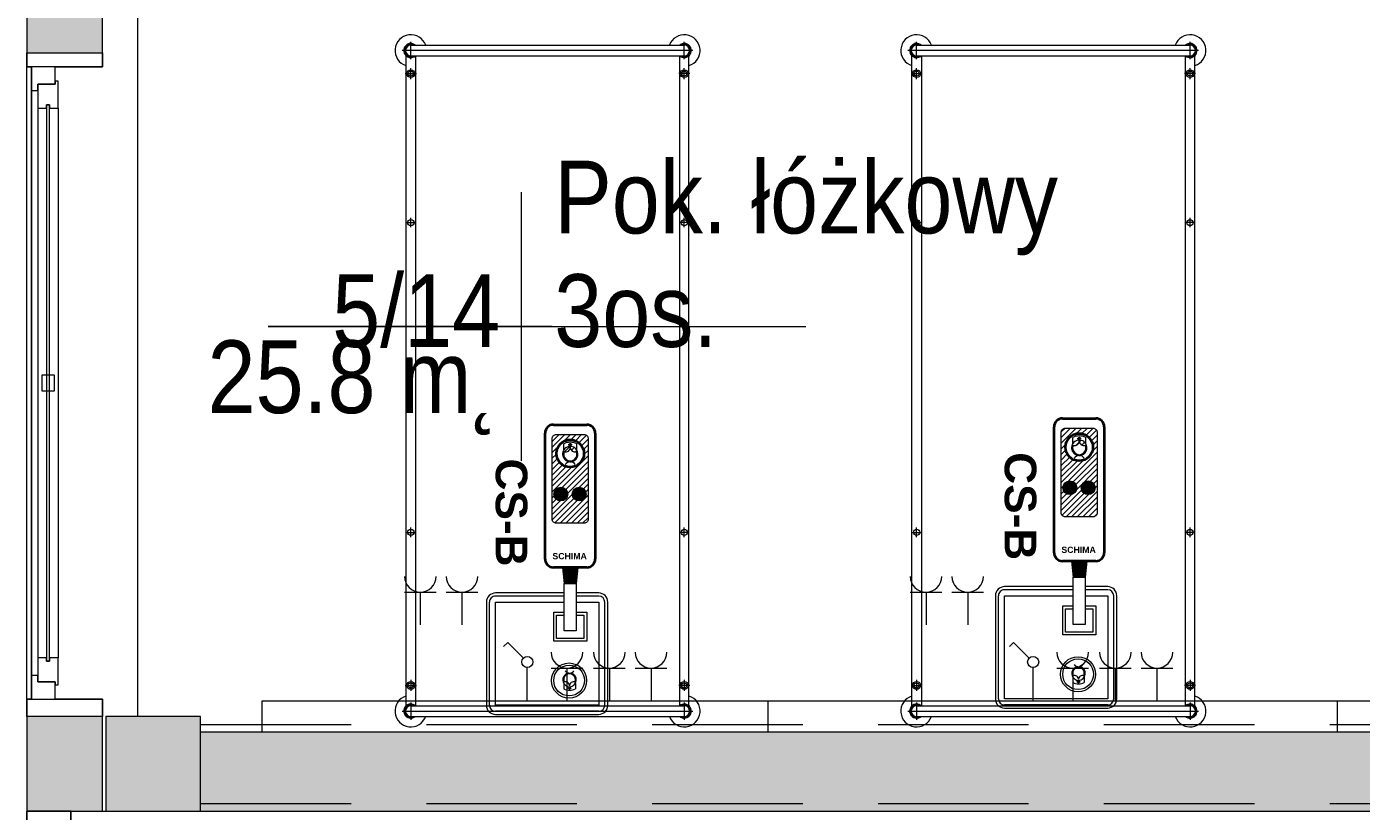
# Model space of a CAD drawing. Header units: centimetres. Extents: x -1316 to 21770, y -8842 to 3590.
# Tile 41 of 125: x -1253 to -830, y 1833 to 2082. Entities that reach past the tile are written whole.
import ezdxf

# ---------------------------------------------------------------- set-up
doc = ezdxf.new("R2010")
doc.units = ezdxf.units.CM
doc.linetypes.add('Hidden', pattern=[71.4375, 47.625, -23.8125])
doc.linetypes.add('Ukryte', pattern=[71.438, 47.625, -23.813])
for name, color, linetype, lineweight in [('A-AREA-IDEN', 2, 'Continuous', 13), ('A-DETL-HDLN', 90, 'Ukryte', 9), ('A-GLAZ', 151, 'Continuous', 13), ('A-WALL', 113, 'Continuous', 13), ('A-WALL-PATT', 111, 'Continuous', 13), ('I-FURN', 30, 'Continuous', 9), ('PRZYW_Elementy_inst_przyw', 7, 'Continuous', 9), ('Q-SPCQ', 91, 'Continuous', 9), ('S-COLS', 52, 'Continuous', 13)]:
    doc.layers.add(name, color=color, linetype=linetype, lineweight=lineweight)
doc.styles.add('adam', font='arialbd.ttf')
doc.styles.add('Arial_11', font='arial.ttf', dxfattribs={"width": 0.85, "height": 23})

# ---------------------------------------------------------------- blocks, each defined once
blk = doc.blocks.new('M_Concrete-Square-Column - 300 x 300mm-1794509-5_piętro III __10_50 m_ - stan projektowany')
at = {"layer": 'S-COLS', "lineweight": 9}
blk.add_hatch(color=254, dxfattribs=at).paths.add_polyline_path([(15, -15), (15, 15), (-15, 15), (-15, -15)], flags=0)
for p, q in [((15, 15), (-15, 15)), ((-15, 15), (-15, -15)), ((15, -15), (15, 15)), ((-15, -15), (15, -15))]:
    blk.add_line(p, q, dxfattribs=at)
blk = doc.blocks.new('łóżko 195x90 typ FAMED _102039_ - łóżko 195x90 typ FAMED _102039_-1233017-5_piętro III __10_50 m_ - stan projektowany')
at = {"layer": 'I-FURN'}
for p, q in [((-43.25, 101.53), (-43.25, 106.98)), ((-43.25, 105.95), (43.25, 105.95)), ((43.25, 101.53), (43.25, 106.98)), ((45.97, 104.25), (-45.98, 104.25)), ((-44.75, -103.1), (-44.75, 102.61)), ((-43.25, 102.55), (43.25, 102.55)), ((-41.75, 102.55), (-41.75, -103.1)), ((41.75, 102.61), (41.75, -103.05)), ((44.75, -103.1), (44.75, 102.61)), ((-43.25, 95.18), (-43.25, 98.68)), ((43.25, 95.18), (43.25, 98.68)), ((-45, 96.93), (-41.5, 96.93)), ((45, 96.93), (41.5, 96.93)), ((-43.25, 48.31), (-43.25, 51.31)), ((43.25, 48.31), (43.25, 51.31)), ((-44.75, 49.81), (-41.75, 49.81)), ((44.75, 49.81), (41.75, 49.81)), ((-44.75, -48.19), (-41.75, -48.19)), ((-43.25, -49.69), (-43.25, -46.69)), ((44.75, -48.19), (41.75, -48.19)), ((43.25, -49.69), (43.25, -46.69)), ((-45, -96.6), (-41.5, -96.6)), ((-43.25, -94.85), (-43.25, -98.35)), ((45, -96.6), (41.5, -96.6)), ((43.25, -94.85), (43.25, -98.35)), ((-45.98, -104.75), (45.97, -104.75)), ((-43.25, -102.02), (-43.25, -107.47)), ((-43.25, -103.05), (43.25, -103.05)), ((43.25, -102.02), (43.25, -107.47)), ((-43.25, -106.45), (43.25, -106.45))]:
    blk.add_line(p, q, dxfattribs=at)
for centre, radius in [((-43.25, 96.93), 1.25), ((-43.25, 96.93), 0.8), ((43.25, 96.93), 1.25), ((43.25, 96.93), 0.8), ((-43.25, 49.81), 1), ((43.25, 49.81), 1), ((-43.25, -48.19), 1), ((43.25, -48.19), 1), ((-43.25, -96.6), 1.25), ((-43.25, -96.6), 0.8), ((43.25, -96.6), 1.25), ((43.25, -96.6), 0.8)]:
    blk.add_circle(centre, radius, dxfattribs=at)
for centre, radius, start, end in [((-43.25, 104.25), 5, 19.8769, 252.5424), ((-43.25, 104.25), 2.23, 49.8221, 310.1779), ((-43.25, 104.25), 1.93, 62.0207, 297.9793), ((-43.25, 104.25), 1.7, 90, 270), ((43.25, 104.25), 5, 287.4576, 160.1231), ((43.25, 104.25), 2.23, 229.8221, 130.1779), ((43.25, 104.25), 1.93, 242.0207, 117.9793), ((43.25, 104.25), 1.7, 270, 90), ((-43.25, -104.75), 5, 107.4576, 340.1231), ((43.25, -104.75), 5, 199.8769, 72.5424), ((-43.25, -104.75), 2.23, 47.6113, 310.1779), ((-43.25, -104.75), 1.93, 62.0207, 297.9793), ((-43.25, -104.75), 1.7, 90, 270), ((43.25, -104.75), 2.23, 229.8221, 130.1779), ((43.25, -104.75), 1.93, 242.0207, 117.9793), ((43.25, -104.75), 1.7, 270, 90)]:
    blk.add_arc(centre, radius, start, end, dxfattribs=at)
blk = doc.blocks.new('Panel Gazowo Oswietleniowy 2 - Type 1-2423720-5_piętro III __10_50 m_ - stan projektowany')
at = {"layer": 'Q-SPCQ'}
for p, q in [((-112.5, 56.83), (-102.5, 56.83)), ((-107.5, 56.83), (-107.5, 46.5)), ((-99.33, 56.83), (-89.33, 56.83)), ((-94.33, 56.83), (-94.33, 46.5)), ((47.5, 56.83), (57.5, 56.83)), ((52.5, 56.83), (52.5, 46.5)), ((60.67, 56.83), (70.67, 56.83)), ((65.67, 56.83), (65.67, 46.5)), ((-79.82, 40.93), (-81.13, 39.62)), ((-74.88, 35.98), (-79.82, 40.93)), ((80.18, 40.93), (78.87, 39.62)), ((85.12, 35.98), (80.18, 40.93)), ((-73.64, 22.5), (-73.64, 33)), ((-66.13, 32.83), (-56.13, 32.83)), ((-61.13, 32.83), (-61.13, 22.5)), ((-52.67, 32.83), (-42.67, 32.83)), ((-47.67, 32.83), (-47.67, 22.5)), ((-39.5, 32.83), (-29.5, 32.83)), ((-34.5, 32.83), (-34.5, 22.5)), ((86.36, 22.5), (86.36, 33)), ((93.87, 32.83), (103.87, 32.83)), ((98.87, 32.83), (98.87, 22.5)), ((107.33, 32.83), (117.33, 32.83)), ((112.33, 32.83), (112.33, 22.5)), ((120.5, 32.83), (130.5, 32.83)), ((125.5, 32.83), (125.5, 22.5)), ((-157.5, 12.5), (-157.5, 22.5)), ((-157.5, 22.5), (182.5, 22.5)), ((182.5, 22.5), (182.5, 12.5))]:
    blk.add_line(p, q, dxfattribs=at)
for centre in [(-73.64, 34.75), (86.36, 34.75)]:
    blk.add_circle(centre, 1.75, dxfattribs=at)
for centre, end in [((-107.5, 61.83), 0), ((-94.33, 61.83), 0), ((52.5, 61.83), 0), ((65.67, 61.83), 0), ((-61.13, 37.83), 360), ((-47.67, 37.83), 360), ((-34.5, 37.83), 360), ((98.87, 37.83), 360), ((112.33, 37.83), 360), ((125.5, 37.83), 360)]:
    blk.add_arc(centre, 5, 180, end, dxfattribs=at)
blk = doc.blocks.new('Okno - automatyczna etykieta - 200x165 _projektowane_-2617392-5_piętro III __10_50 m_ - stan projektowany')
at = {"layer": 'A-GLAZ'}
for p, q in [((-92.5, 10.5), (-100, 10.5)), ((-100, 10.5), (-100, 3)), ((-100, 10.5), (100, 10.5)), ((-87, 8.5), (-94.5, 8.5)), ((-94.5, 8.5), (-94.5, 3)), ((-94.5, 3), (-94.5, 8.5)), ((-94.5, 8.5), (-92.5, 8.5)), ((-92.5, 8.5), (-92.5, 10.5)), ((92.5, 10.5), (-92.5, 10.5)), ((-87, 5.75), (-87, 8.5)), ((87, 8.5), (-87, 8.5)), ((94.5, 8.5), (87, 8.5)), ((87, 8.5), (87, 5.75)), ((100, 10.5), (92.5, 10.5)), ((92.5, 10.5), (92.5, 8.5)), ((92.5, 8.5), (94.5, 8.5)), ((94.5, 3), (94.5, 8.5)), ((94.5, 8.5), (94.5, 3)), ((100, 3), (100, 10.5)), ((88, 5.75), (-88, 5.75)), ((-88, 5.75), (-88, 4.75)), ((-88, 4.75), (-88, 5.75)), ((-88, 5.75), (-87, 5.75)), ((-88, 4.75), (88, 4.75)), ((-87, 4.75), (-88, 4.75)), ((-87, 2), (-87, 4.75)), ((2.5, 7.25), (-2.5, 7.25)), ((-2.5, 7.25), (-2.5, 3.25)), ((2.5, 3.25), (2.5, 7.25)), ((87, 5.75), (88, 5.75)), ((87, 4.75), (87, 2)), ((88, 4.75), (87, 4.75)), ((88, 4.75), (88, 5.75)), ((88, 5.75), (88, 4.75)), ((-100, 3), (-94.5, 3)), ((-94.5, 3), (-95.5, 3)), ((-95.5, 3), (-95.5, 2)), ((-95.5, 2), (-87, 2)), ((87, 2), (-87, 2)), ((-2.5, 3.25), (2.5, 3.25)), ((87, 2), (95.5, 2)), ((95.5, 3), (94.5, 3)), ((94.5, 3), (100, 3)), ((95.5, 2), (95.5, 3))]:
    blk.add_line(p, q, dxfattribs=at)
blk = doc.blocks.new('METKA_POMIESZCZENIA2 - Rozbudowana - bez ramki-2396678-5_piętro III __10_50 m_ - stan projektowany')
at = {"layer": 'A-AREA-IDEN'}
for p, q in [((0, 0.425), (0, 0)), ((0.0976, 0), (-0.8, 0)), ((-0.8, 0), (0.9, 0)), ((0, 0), (0, -0.425))]:
    blk.add_line(p, q, dxfattribs=at)
blk = doc.blocks.new('Ikona')
at = {"layer": 'PRZYW_Elementy_inst_przyw'}
h = blk.add_hatch(color=1, dxfattribs=at)
h.dxf.hatch_style = 1
h.paths.add_polyline_path([(-1065.97, 3801.31), (-1066.17, 3801.31), (-1066.17, 3801.08), (-1065.97, 3801.08)])
h.paths.add_polyline_path([(-1065.97, 3801.08), (-1066.17, 3801.08), (-1066.17, 3800.87), (-1065.97, 3800.87)])
h.paths.add_polyline_path([(-1065.74, 3801.08), (-1065.97, 3801.08), (-1065.97, 3800.87), (-1065.74, 3800.87)])
h.paths.add_polyline_path([(-1066.17, 3801.08), (-1066.41, 3801.08), (-1066.41, 3800.87), (-1066.17, 3800.87)])
h.paths.add_polyline_path([(-1065.97, 3800.87), (-1066.17, 3800.87), (-1066.17, 3800.64), (-1065.97, 3800.64)])
at = {"layer": 'PRZYW_Elementy_inst_przyw', "color": 1}
for p, q in [((-1067.65, 3799.71), (-1067.65, 3801.21)), ((-1064.49, 3799.71), (-1064.49, 3801.21))]:
    blk.add_line(p, q, dxfattribs=at)
for points in [[(-1065.74, 3801.08), (-1065.74, 3800.87), (-1066.41, 3800.87), (-1066.41, 3801.08)], [(-1066.17, 3801.31), (-1065.97, 3801.31), (-1065.97, 3800.64), (-1066.17, 3800.64)]]:
    blk.add_lwpolyline(points, close=True, dxfattribs=at)
for centre, radius, start, end in [((-1066.07, 3798.74), 1.85, 31.7978, 276.8309), ((-1066.06, 3798.68), 1.6, 156.7793, 23.2207), ((-1066.07, 3798.03), 3.55, 63.5398, 116.4602), ((-1066.07, 3798.72), 1.65, 89.6447, 89.8927), ((-1066.08, 3798.74), 1.86, 277.2029, 31.4258), ((-1066.07, 3795.45), 1.43, 32.8175, 147.1825)]:
    blk.add_arc(centre, radius, start, end, dxfattribs=at)
at = {"layer": 'PRZYW_Elementy_inst_przyw', "color": 1, "lineweight": 5}
for centre, start, end in [((-1067.2, 3800.4), 253.1892, 358.3615), ((-1064.92, 3800.4), 181.6385, 286.8108)]:
    blk.add_arc(centre, 1.14, start, end, dxfattribs=at)
blk = doc.blocks.new('CS-B')
at = {"layer": 'PRZYW_Elementy_inst_przyw', "lineweight": 5}
for color, points in [(252, [(-9.2, -41.4), (-5.42, -41.4), (-4.88, -46.5), (-9.75, -46.5)]), (256, [(-2.15, -69.7, 1), (-6.52, -69.7, 1)])]:
    blk.add_hatch(color=color, dxfattribs=at).paths.add_polyline_path(points)
h = blk.add_hatch(dxfattribs=at)
h.set_pattern_fill('ANSI31', color=252, scale=0.395406, angle=180, style=0)
h.set_pattern_definition([(225, (-523.8423, 9872.2787), (0.88771144, -0.88771144), [])])
h.paths.add_polyline_path([(-11.68, -60.46), (-2.94, -60.46, -0.414214), (-1.62, -61.77), (-1.62, -87.24, -0.414214), (-2.94, -88.55), (-11.68, -88.55, -0.414214), (-13, -87.24), (-13, -61.77, -0.414214)])
h.paths.add_polyline_path([(-2.96, -82.55, 1), (-11.66, -82.55, 1)], flags=16)
h.paths.add_polyline_path([(-2.15, -69.7, 1), (-6.52, -69.7, 1)], flags=16)
h.paths.add_polyline_path([(-9.41, -83.63, 1.700181), (-7.33, -79.89, 0.030049), (-7.62, -79.91, 0.544216)], flags=0)
h.paths.add_polyline_path([(-5.4, -83.1, 1.517175), (-9.28, -83.1, -0.49408), (-7.34, -84.49, -0.49408)], flags=0)
h.paths.add_polyline_path([(-7.77, -85.42), (-7.46, -85.42), (-7.46, -85.73), (-7.19, -85.73), (-7.19, -85.42), (-6.88, -85.42), (-6.88, -85.16), (-7.19, -85.16), (-7.19, -84.85), (-7.46, -84.85), (-7.46, -85.16), (-7.77, -85.16)], flags=0)
h = blk.add_hatch(color=256, dxfattribs=at)
edge = h.paths.add_edge_path()
edge.add_arc((-10.15, -69.7), 2.18, 0, 360)
at = {"layer": 'PRZYW_Elementy_inst_przyw'}
for p, q in [((16.32, 0), (-16.32, 0)), ((-19.2, -2.88), (-19.2, -22.6)), ((-18.24, -2.88), (-18.24, -22.35)), ((18.24, -2.88), (18.24, -35.52)), ((19.2, -35.52), (19.2, -2.88)), ((-19.2, -22.6), (-19.2, -35.52)), ((-18.24, -22.35), (-18.24, -35.52)), ((-16.32, -37.44), (-9.2, -37.44)), ((-5.42, -37.44), (16.32, -37.44)), ((-16.32, -38.4), (-9.2, -38.4)), ((-5.42, -38.4), (16.32, -38.4))]:
    blk.add_line(p, q, dxfattribs=at)
at = {"layer": 'PRZYW_Elementy_inst_przyw', "color": 0}
blk.add_line((-16.32, -0.96), (16.32, -0.96), dxfattribs=at)
at = {"layer": 'PRZYW_Elementy_inst_przyw', "color": 252}
for p, q in [((-9.75, -46.5), (-9.2, -41.4)), ((-5.91, -41.4), (-8.71, -41.4)), ((-4.88, -46.5), (-5.42, -41.4))]:
    blk.add_line(p, q, dxfattribs=at)
at = {"layer": 'PRZYW_Elementy_inst_przyw', "lineweight": 40}
for p, q in [((-15.24, -89), (-15.24, -49.13)), ((-12.6, -46.5), (-2.02, -46.5)), ((0.62, -49.13), (0.62, -89)), ((-2.02, -91.64), (-12.6, -91.64))]:
    blk.add_line(p, q, dxfattribs=at)
at = {"layer": 'PRZYW_Elementy_inst_przyw', "color": 7}
for points in [[(-16.32, -21.91), (-16.32, -2.88), (16.32, -2.88), (16.32, -35.52), (-5.42, -35.52)], [(-9.2, -35.52), (-16.32, -35.52), (-16.32, -21.91)]]:
    blk.add_lwpolyline(points, dxfattribs=at)
at = {"layer": 'PRZYW_Elementy_inst_przyw', "linetype": 'Continuous', "lineweight": 5}
blk.add_lwpolyline([(-9.2, -32.3), (-12.52, -32.3), (-12.52, -23.11), (-2.09, -23.11), (-2.09, -32.3), (-5.42, -32.3)], dxfattribs=at)
at = {"layer": 'PRZYW_Elementy_inst_przyw', "linetype": 'Hidden', "lineweight": 5}
blk.add_lwpolyline([(-9.2, -31.34), (-11.63, -31.34), (-11.63, -23.97), (-2.99, -23.97), (-2.99, -31.34), (-5.42, -31.34)], dxfattribs=at)
at = {"layer": 'PRZYW_Elementy_inst_przyw', "lineweight": 5}
blk.add_lwpolyline([(-9.2, -26.45), (-5.42, -26.45), (-5.42, -41.4), (-9.2, -41.4)], close=True, dxfattribs=at)
at = {"layer": 'PRZYW_Elementy_inst_przyw'}
blk.add_lwpolyline([(-2.94, -60.46, -0.414214), (-1.62, -61.77), (-1.62, -87.24, -0.414214), (-2.94, -88.55), (-11.68, -88.55, -0.414214), (-13, -87.24), (-13, -61.77, -0.414214), (-11.68, -60.46)], format="xyb", close=True, dxfattribs=at)
at = {"layer": 'PRZYW_Elementy_inst_przyw', "lineweight": 5}
for radius in [5.55, 4.87]:
    blk.add_circle((-6.96, -10.7), radius, dxfattribs=at)
at = {"layer": 'PRZYW_Elementy_inst_przyw'}
for centre in [(-10.15, -69.7), (-4.34, -69.7)]:
    blk.add_circle(centre, 2.18, dxfattribs=at)
at = {"layer": 'PRZYW_Elementy_inst_przyw', "lineweight": 40}
blk.add_circle((-7.31, -82.55), 4.35, dxfattribs=at)
at = {"layer": 'PRZYW_Elementy_inst_przyw'}
for centre, radius, start, end in [((-16.32, -2.88), 2.88, 90, 180), ((16.32, -2.88), 2.88, 0, 90), ((-16.32, -35.52), 2.88, 180, 270), ((-16.32, -35.52), 1.92, 180, 270), ((16.32, -35.52), 2.88, 270, 0), ((16.32, -35.52), 1.92, 270, 0)]:
    blk.add_arc(centre, radius, start, end, dxfattribs=at)
at = {"layer": 'PRZYW_Elementy_inst_przyw', "color": 0}
for centre, start, end in [((-16.32, -2.88), 90, 180), ((16.32, -2.88), 0, 90)]:
    blk.add_arc(centre, 1.92, start, end, dxfattribs=at)
at = {"layer": 'PRZYW_Elementy_inst_przyw', "lineweight": 40}
for centre, start, end in [((-12.6, -49.13), 90, 180), ((-2.02, -49.13), 0, 90), ((-12.6, -89), 180, 270), ((-2.02, -89), 270, 0)]:
    blk.add_arc(centre, 2.64, start, end, dxfattribs=at)
at = {"layer": 'PRZYW_Elementy_inst_przyw', "lineweight": 5, "xscale": 1.155937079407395, "yscale": 1.155937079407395, "zscale": 1.155937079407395}
blk.add_blockref('Ikona', (1225.21, -4402), dxfattribs=at)
at = {"layer": 'PRZYW_Elementy_inst_przyw', "lineweight": 5, "xscale": 1.318019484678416, "yscale": 1.318019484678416, "zscale": 1.318019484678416, "rotation": 180}
blk.add_blockref('Ikona', (-1412.43, 4924.47), dxfattribs=at)
at = {"layer": 'PRZYW_Elementy_inst_przyw', "insert": (-1.67, -51.05), "char_height": 3.295, "width": 10.5574, "attachment_point": 1, "rotation": 180, "style": 'adam'}
blk.add_mtext('{\\H0.6x;SCHIMA}', dxfattribs=at)
at = {"layer": 'PRZYW_Elementy_inst_przyw', "lineweight": 5, "insert": (6.26, -80.92), "char_height": 2.5, "width": 68.9633, "attachment_point": 1, "rotation": 90, "style": 'adam'}
blk.add_mtext('{\\H4x;CS-B}', dxfattribs=at)

msp = doc.modelspace()

# ---------------------------------------------------------------- hatches: boundary and pattern name
at = {"layer": 'A-WALL-PATT'}
h = msp.add_hatch(color=9, dxfattribs=at)
h.paths.add_polyline_path([(-1238.62, 1833.33), (-1228.62, 1833.33), (-1228.62, 1863.33), (-1252.62, 1863.33), (-1252.62, 1833.33)], flags=0)
h.paths.add_polyline_path([(-1252.62, 2073.33), (-1228.62, 2073.33), (-1228.62, 2103.33), (-1252.62, 2103.33), (-1252.62, 2080.47)], flags=0)
h.paths.add_polyline_path([(-1252.62, 2313.33), (-1228.62, 2313.33), (-1228.62, 2343.33), (-1252.62, 2343.33)], flags=0)
h.paths.add_polyline_path([(-1252.62, 2553.33), (-1228.62, 2553.33), (-1228.62, 2583.33), (-1252.62, 2583.33)], flags=0)
msp.add_hatch(color=9, dxfattribs=at).paths.add_polyline_path([(-628.34, 1833.33), (-627.62, 1833.33), (-627.62, 1858.33), (-1197.62, 1858.33), (-1197.62, 1833.33), (-719.31, 1833.33)], flags=0)

# ---------------------------------------------------------------- linework, layer by layer
at = {"layer": 'A-DETL-HDLN'}
for p, q in [((-1197.62, 1860.83), (1172.38, 1860.83)), ((-1197.62, 1835.83), (1172.38, 1835.83))]:
    msp.add_line(p, q, dxfattribs=at)
at = {"layer": 'A-WALL', "lineweight": 9}
for p, q in [((-1217.62, 2313.33), (-1217.62, 1863.33)), ((-1252.62, 2103.33), (-1252.62, 2073.33)), ((-1228.62, 2073.33), (-1228.62, 2103.33)), ((-1252.62, 1868.83), (-1252.62, 2068.83)), ((-1252.62, 1863.33), (-1252.62, 1833.33)), ((-1228.62, 1833.33), (-1228.62, 1863.33)), ((-627.62, 1858.33), (-1197.62, 1858.33)), ((-1238.62, 1833.33), (-1227.62, 1833.33)), ((-1197.62, 1833.33), (-627.62, 1833.33))]:
    msp.add_line(p, q, dxfattribs=at)
at = {"layer": 'A-WALL'}
for p, q in [((-1252.62, 2073.33), (-1228.62, 2073.33)), ((-1228.62, 1863.33), (-1252.62, 1863.33)), ((-1252.62, 1833.33), (-1238.62, 1833.33)), ((-1238.62, 1833.33), (-1252.62, 1833.33))]:
    msp.add_line(p, q, dxfattribs=at)
at = {"layer": 'A-WALL', "color": 7, "lineweight": 25}
for p, q in [((-1252.62, 2073.33), (-1252.62, 2068.83)), ((-1228.62, 2068.83), (-1228.62, 2073.33)), ((-1252.62, 2068.83), (-1251.12, 2068.83)), ((-1243.62, 2068.83), (-1228.62, 2068.83)), ((-1251.12, 1868.83), (-1252.62, 1868.83)), ((-1252.62, 1868.83), (-1252.62, 1863.33)), ((-1228.62, 1868.83), (-1243.62, 1868.83)), ((-1228.62, 1863.33), (-1228.62, 1868.83)), ((-1252.62, 1833.33), (-1252.62, 1663.33)), ((-1238.62, 1663.33), (-1238.62, 1833.33))]:
    msp.add_line(p, q, dxfattribs=at)

# ---------------------------------------------------------------- block references
at = {"layer": 'A-AREA-IDEN', "xscale": 99.99999999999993, "yscale": 99.99999999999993, "zscale": 99.99999999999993}
msp.add_blockref('METKA_POMIESZCZENIA2 - Rozbudowana - bez ramki-2396678-5_piętro III __10_50 m_ - stan projektowany', (-1096.19, 1986.7), dxfattribs=at)
at = {"layer": 'A-GLAZ', "rotation": 89.9999999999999}
msp.add_blockref('Okno - automatyczna etykieta - 200x165 _projektowane_-2617392-5_piętro III __10_50 m_ - stan projektowany', (-1240.62, 1968.83), dxfattribs=at)
at = {"layer": 'I-FURN'}
for p in [(-1087.87, 1969.77), (-927.87, 1969.77)]:
    msp.add_blockref('łóżko 195x90 typ FAMED _102039_ - łóżko 195x90 typ FAMED _102039_-1233017-5_piętro III __10_50 m_ - stan projektowany', p, dxfattribs=at)
at = {"layer": 'PRZYW_Elementy_inst_przyw', "lineweight": 5, "rotation": 180}
for p in [(-1088, 1864), (-927, 1866)]:
    msp.add_blockref('CS-B', p, dxfattribs=at)
at = {"layer": 'Q-SPCQ'}
for p in [(-1020.62, 1845.83), (-860.62, 1845.83)]:
    msp.add_blockref('Panel Gazowo Oswietleniowy 2 - Type 1-2423720-5_piętro III __10_50 m_ - stan projektowany', p, dxfattribs=at)
at = {"layer": 'S-COLS', "lineweight": 9}
msp.add_blockref('M_Concrete-Square-Column - 300 x 300mm-1794509-5_piętro III __10_50 m_ - stan projektowany', (-1212.62, 1848.33), dxfattribs=at)

# ---------------------------------------------------------------- texts
at = {"layer": 'A-AREA-IDEN', "color": 0, "char_height": 23, "line_spacing_factor": 0.936439, "style": 'Arial_11'}
for s, insert, width, attachment_point in [('\\pt84.99995,169.9999,255.00008,340.00003,424.99998,509.99993,595.00011,680.00006,765.00001,849.99996,934.99991,1020.00009,1105.00004,1189.99999,1274.99994,1359.99989,1445.00007,1530.00002,1614.99997,1699.99992,1785.0001,1870.00005,1955,2039.99995,2124.9999,2210.00008,2295.00003,2379.99998,2464.99993,2550.00011,2635.00006,2720.00001;Pok. łóżkowy\\P3os.', (-1085.76, 1979.92), 156.91, 7), ('\\pxqr,t3.69565,7.3913,11.08696,14.78261,18.47826,22.17391,25.86957,29.56522,33.26087,36.95652,40.65217,44.34783,48.04348,51.73913,55.43478,59.13043,62.82609,66.52174,70.21739,73.91304,77.6087,81.30435,85,88.69565,92.3913,96.08696,99.78261,103.47826,107.17391,110.86957,114.56522,118.26087;{5/14}', (-1102.85, 1979.92), 52.87, 9), ('\\pt84.99995,169.9999,255.00008,340.00003,424.99998,509.99993,595.00011,680.00006,765.00001,849.99996,934.99991,1020.00009,1105.00004,1189.99999,1274.99994,1359.99989,1445.00007,1530.00002,1614.99997,1699.99992,1785.0001,1870.00005,1955,2039.99995,2124.9999,2210.00008,2295.00003,2379.99998,2464.99993,2550.00011,2635.00006,2720.00001;25.8 m˛', (-1102.85, 1982.31), 91.63, 3)]:
    msp.add_mtext(s, dxfattribs=dict(at, insert=insert, width=width, attachment_point=attachment_point))

doc.saveas('drawing.dxf')
